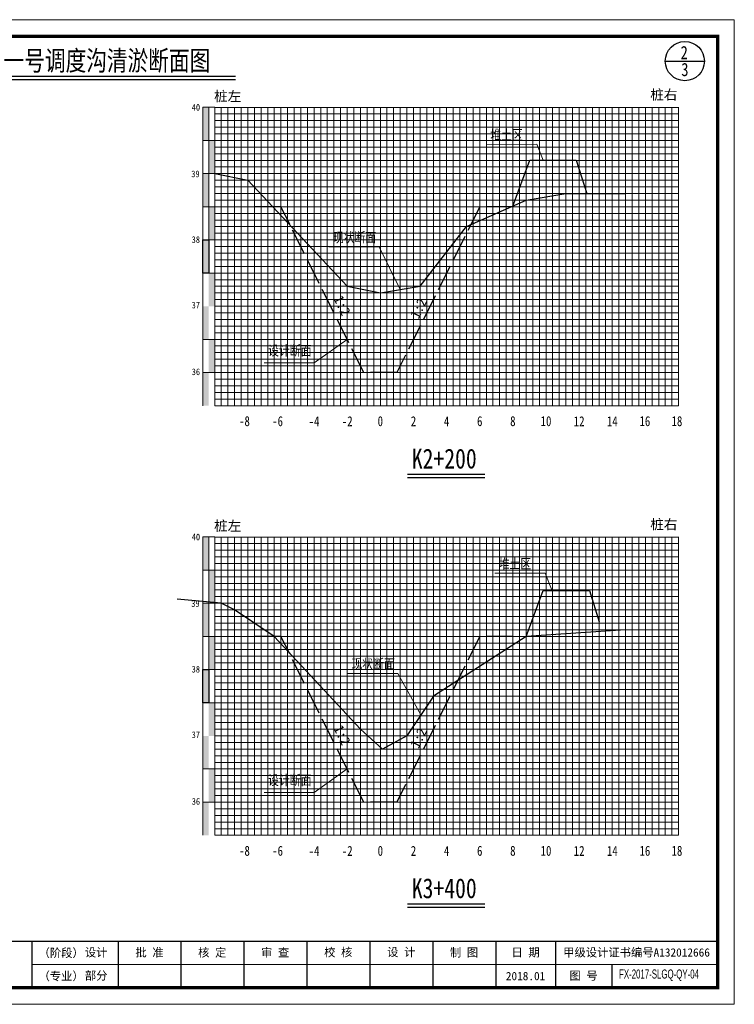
# Model space of a CAD drawing. Header units: millimetres. Extents: x -1851 to 142262423, y -629789 to 22327943.
# Tile 18 of 69: x 18769 to 18985, y 3403 to 3700. Entities that reach past the tile are written whole.
import ezdxf
from ezdxf.enums import TextEntityAlignment as Align

# ---------------------------------------------------------------- set-up
doc = ezdxf.new("R2010")
doc.units = ezdxf.units.MM
doc.linetypes.add('4415', pattern=[5, 4, -1])
for name, color, linetype, lineweight in [('2', 61, 'Continuous', 30), ('3', 8, 'Continuous', 5), ('dmx', 7, 'Continuous', 15), ('文字', 7, 'Continuous', 15)]:
    doc.layers.add(name, color=color, linetype=linetype, lineweight=lineweight)
for name, color, linetype in [('DIMTEX', 7, 'Continuous'), ('断面', 7, 'Continuous'), ('说明文字', 7, 'Continuous')]:
    doc.layers.add(name, color=color, linetype=linetype)
doc.styles.add('-仿宋_GB2312', font='FangSong_GB2312.ttf')
doc.styles.add('FSDB', font='tssdeng.shx', dxfattribs={"width": 0.7, "bigfont": 'hztxt.shx'})
doc.styles.add('LYJFS', font='times.ttf', dxfattribs={"width": 0.7})
doc.styles.add('STYLE2', font='txt', dxfattribs={"width": 0.8})
doc.styles.add('仿宋', font='FangSong_GB2312.ttf')
doc.styles.add('仿宋体', font='FangSong_GB2312.ttf', dxfattribs={"width": 0.8})
doc.styles.add('宋体', font='txt', dxfattribs={"height": 3.5})
doc.styles.add('等线体', font='simhei.ttf')

# ---------------------------------------------------------------- blocks, each defined once
blk = doc.blocks.new('tk')
at = {"lineweight": 0}
for p, q in [((6838.597780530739, 1139.229571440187), (7258.597780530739, 1139.229571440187)), ((7258.597780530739, 1139.229571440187), (7258.597780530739, 842.2295714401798)), ((7253.597780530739, 854.2295714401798), (7046.597780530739, 854.2295714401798)), ((7258.597780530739, 842.2295714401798), (6838.597780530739, 842.2295714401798))]:
    blk.add_line(p, q, dxfattribs=at)
for p, q in [((7046.597780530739, 861.2295714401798), (7046.597780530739, 847.2295714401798)), ((7072.597780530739, 861.2295714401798), (7072.597780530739, 847.2295714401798)), ((7091.597780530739, 861.2295714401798), (7091.597780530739, 847.2295714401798)), ((7110.597780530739, 861.2295714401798), (7110.597780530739, 847.2295714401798)), ((7129.597780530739, 861.2295714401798), (7129.597780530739, 847.2295714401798)), ((7148.597780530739, 861.2295714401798), (7148.597780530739, 847.2295714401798)), ((7167.597780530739, 861.2295714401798), (7167.597780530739, 847.2295714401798)), ((7186.597780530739, 861.2295714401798), (7186.597780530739, 847.2295714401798)), ((7204.597780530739, 861.2295714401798), (7204.597780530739, 847.2295714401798)), ((7221.597780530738, 854.2295714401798), (7221.597780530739, 847.2295714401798))]:
    blk.add_line(p, q)
at = {"lineweight": 0, "const_width": 1}
blk.add_lwpolyline([(6863.597780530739, 1134.229571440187), (7253.597780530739, 1134.229571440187), (7253.597780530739, 847.2295714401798), (6863.597780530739, 847.2295714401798)], close=True, dxfattribs=at)
at = {"lineweight": 0, "const_width": 0.4}
blk.add_lwpolyline([(7253.597780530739, 861.2295714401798), (6863.597780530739, 861.2295714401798)], dxfattribs=at)
at = {"style": 'LYJFS'}
for s, p in [('（阶段）', (7055.431710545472, 857.7295714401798)), ('（专业）', (7055.431710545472, 850.7295714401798))]:
    blk.add_text(s, height=2.5, dxfattribs=at).set_placement(p, align=Align.MIDDLE_CENTER)
at = {"style": '仿宋'}
blk.add_text('2018.01', height=2.5, dxfattribs=at).set_placement((7195.597780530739, 850.7295714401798), align=Align.MIDDLE)
at = {"char_height": 2.5, "attachment_point": 5, "style": '宋体'}
for s, insert in [('设计', (7065.999934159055, 857.7295714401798)), ('批 准', (7082.097780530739, 857.7295714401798)), ('核 定', (7101.035280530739, 857.701793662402)), ('审 查', (7120.028336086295, 857.702857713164)), ('校 核', (7139.063058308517, 857.7728530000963)), ('设 计', (7158.070002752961, 857.8229020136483)), ('制 图', (7177.014447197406, 857.7074956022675)), ('日 期', (7195.597780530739, 857.7295714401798)), ('甲级设计证书编号A132012666', (7229.097780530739, 857.7295714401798)), ('部分', (7065.999934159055, 850.7295714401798)), ('图 号', (7213.097780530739, 850.7295714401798))]:
    blk.add_mtext(s, dxfattribs=dict(at, insert=insert))

msp = doc.modelspace()

# ---------------------------------------------------------------- hatches: boundary and pattern name
at = {"linetype": 'Continuous'}
for points in [[(18824.35969941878, 3673.718735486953), (18826.15969941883, 3673.718735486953), (18826.15969941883, 3663.718735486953), (18824.35969941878, 3663.718735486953)], [(18826.15969941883, 3663.718735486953), (18827.95969941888, 3663.718735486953), (18827.95969941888, 3653.718735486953), (18826.15969941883, 3653.718735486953)], [(18824.35969941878, 3653.718735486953), (18826.15969941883, 3653.718735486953), (18826.15969941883, 3643.718735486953), (18824.35969941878, 3643.718735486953)], [(18826.15969941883, 3643.718735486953), (18827.95969941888, 3643.718735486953), (18827.95969941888, 3633.718735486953), (18826.15969941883, 3633.718735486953)], [(18824.35969941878, 3633.718735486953), (18826.15969941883, 3633.718735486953), (18826.15969941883, 3623.718735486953), (18824.35969941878, 3623.718735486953)], [(18826.15969941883, 3623.718735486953), (18827.95969941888, 3623.718735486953), (18827.95969941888, 3613.718735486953), (18826.15969941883, 3613.718735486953)], [(18824.35969941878, 3613.718735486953), (18826.15969941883, 3613.718735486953), (18826.15969941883, 3603.718735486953), (18824.35969941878, 3603.718735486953)], [(18826.1660601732, 3603.743460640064), (18827.96606017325, 3603.743460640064), (18827.96606017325, 3593.743460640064), (18826.1660601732, 3593.743460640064)], [(18824.35969941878, 3593.714671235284), (18826.15969941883, 3593.714671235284), (18826.15969941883, 3583.714671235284), (18824.35969941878, 3583.714671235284)], [(18824.35969941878, 3544.12425523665), (18826.15969941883, 3544.12425523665), (18826.15969941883, 3534.12425523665), (18824.35969941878, 3534.12425523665)], [(18826.15969941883, 3534.12425523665), (18827.95969941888, 3534.12425523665), (18827.95969941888, 3524.12425523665), (18826.15969941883, 3524.12425523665)], [(18824.35969941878, 3524.12425523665), (18826.15969941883, 3524.12425523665), (18826.15969941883, 3514.12425523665), (18824.35969941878, 3514.12425523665)], [(18826.15969941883, 3514.12425523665), (18827.95969941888, 3514.12425523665), (18827.95969941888, 3504.12425523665), (18826.15969941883, 3504.12425523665)], [(18824.35969941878, 3504.12425523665), (18826.15969941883, 3504.12425523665), (18826.15969941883, 3494.12425523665), (18824.35969941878, 3494.12425523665)], [(18826.15969941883, 3494.12425523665), (18827.95969941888, 3494.12425523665), (18827.95969941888, 3484.12425523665), (18826.15969941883, 3484.12425523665)], [(18824.35969941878, 3484.12425523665), (18826.15969941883, 3484.12425523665), (18826.15969941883, 3474.12425523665), (18824.35969941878, 3474.12425523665)], [(18826.1660601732, 3474.148980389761), (18827.96606017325, 3474.148980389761), (18827.96606017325, 3464.148980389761), (18826.1660601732, 3464.148980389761)], [(18824.35969941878, 3464.120190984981), (18826.15969941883, 3464.120190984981), (18826.15969941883, 3454.120190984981), (18824.35969941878, 3454.120190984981)]]:
    msp.add_hatch(color=7, dxfattribs=at).paths.add_polyline_path(points)

# ---------------------------------------------------------------- linework, layer by layer
at = {"linetype": 'Continuous', "lineweight": 20, "flags": 128}
for points in [[(18927.08316507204, 3657.740957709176), (18925.14372899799, 3662.562099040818), (18909.99233931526, 3662.535786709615)], [(18883.95969941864, 3618.718735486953), (18877.60659910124, 3631.623879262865), (18862.45520941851, 3631.597566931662)], [(18867.95969941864, 3603.718735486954), (18858.02923687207, 3596.658900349), (18842.87784718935, 3596.632588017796)], [(18929.62652566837, 3528.394987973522), (18927.68708959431, 3533.216129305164), (18912.53569991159, 3533.189816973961)], [(18890.15550361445, 3490.417961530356), (18883.2429627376, 3502.945396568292), (18868.09157305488, 3502.919084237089)], [(18867.95969941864, 3474.124255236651), (18858.02923687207, 3467.064420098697), (18842.87784718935, 3467.038107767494)]]:
    msp.add_lwpolyline(points, dxfattribs=at)
at = {"color": 1, "linetype": '4415', "lineweight": 30, "ltscale": 2}
for points in [[(18917.95969941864, 3643.718735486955), (18907.95969941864, 3643.718735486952), (18882.95969941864, 3593.718735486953), (18872.95969941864, 3593.718735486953), (18847.95969941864, 3643.718735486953), (18837.95969941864, 3643.718735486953)], [(18917.95969941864, 3514.124255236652), (18907.95969941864, 3514.12425523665), (18882.95969941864, 3464.12425523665), (18872.95969941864, 3464.12425523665), (18847.95969941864, 3514.12425523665), (18837.95969941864, 3514.12425523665)]]:
    msp.add_lwpolyline(points, dxfattribs=at)
at = {"linetype": 'Continuous', "flags": 128}
for points in [[(18824.35969941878, 3633.718735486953), (18826.15969941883, 3633.718735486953), (18826.15969941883, 3623.718735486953), (18824.35969941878, 3623.718735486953)], [(18824.35969941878, 3504.12425523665), (18826.15969941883, 3504.12425523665), (18826.15969941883, 3494.12425523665), (18824.35969941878, 3494.12425523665)]]:
    msp.add_lwpolyline(points, close=True, dxfattribs=at)
at = {"layer": '2', "color": 7, "lineweight": 15}
for points in [[(18827.95969941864, 3673.65263497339), (18967.95969941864, 3673.65263497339)], [(18837.95969941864, 3673.718735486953), (18837.95969941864, 3583.718735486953)], [(18847.95969941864, 3673.718735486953), (18847.95969941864, 3583.718735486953)], [(18857.95969941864, 3673.718735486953), (18857.95969941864, 3583.718735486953)], [(18867.95969941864, 3673.718735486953), (18867.95969941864, 3583.718735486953)], [(18887.95969941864, 3673.718735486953), (18887.95969941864, 3583.718735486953)], [(18897.95969941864, 3673.718735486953), (18897.95969941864, 3583.718735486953)], [(18907.95969941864, 3673.718735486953), (18907.95969941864, 3583.718735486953)], [(18917.95969941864, 3673.718735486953), (18917.95969941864, 3583.718735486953)], [(18927.95969941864, 3673.718735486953), (18927.95969941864, 3583.718735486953)], [(18937.95969941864, 3673.718735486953), (18937.95969941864, 3583.718735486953)], [(18947.95969941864, 3673.718735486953), (18947.95969941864, 3583.718735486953)], [(18957.95969941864, 3673.718735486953), (18957.95969941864, 3583.718735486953)], [(18967.95969941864, 3673.718735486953), (18967.95969941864, 3583.718735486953)], [(18827.95969941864, 3663.718735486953), (18967.95969941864, 3663.718735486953)], [(18827.95969941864, 3653.718735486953), (18967.95969941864, 3653.718735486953)], [(18827.95969941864, 3643.718735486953), (18967.95969941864, 3643.718735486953)], [(18827.95969941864, 3633.718735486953), (18967.95969941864, 3633.718735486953)], [(18827.95969941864, 3613.718735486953), (18967.95969941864, 3613.718735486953)], [(18827.95969941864, 3583.718735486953), (18967.95969941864, 3583.718735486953)], [(18827.95969941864, 3544.058154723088), (18967.95969941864, 3544.058154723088)], [(18837.95969941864, 3544.12425523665), (18837.95969941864, 3454.12425523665)], [(18847.95969941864, 3544.12425523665), (18847.95969941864, 3454.12425523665)], [(18857.95969941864, 3544.12425523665), (18857.95969941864, 3454.12425523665)], [(18867.95969941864, 3544.12425523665), (18867.95969941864, 3454.12425523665)], [(18887.95969941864, 3544.12425523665), (18887.95969941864, 3454.12425523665)], [(18897.95969941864, 3544.12425523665), (18897.95969941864, 3454.12425523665)], [(18907.95969941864, 3544.12425523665), (18907.95969941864, 3454.12425523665)], [(18917.95969941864, 3544.12425523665), (18917.95969941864, 3454.12425523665)], [(18927.95969941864, 3544.12425523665), (18927.95969941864, 3454.12425523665)], [(18937.95969941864, 3544.12425523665), (18937.95969941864, 3454.12425523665)], [(18947.95969941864, 3544.12425523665), (18947.95969941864, 3454.12425523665)], [(18957.95969941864, 3544.12425523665), (18957.95969941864, 3454.12425523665)], [(18967.95969941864, 3544.12425523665), (18967.95969941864, 3454.12425523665)], [(18827.95969941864, 3534.12425523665), (18967.95969941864, 3534.12425523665)], [(18827.95969941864, 3524.12425523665), (18967.95969941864, 3524.12425523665)], [(18827.95969941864, 3514.12425523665), (18967.95969941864, 3514.12425523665)], [(18827.95969941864, 3504.12425523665), (18967.95969941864, 3504.12425523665)], [(18827.95969941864, 3484.12425523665), (18967.95969941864, 3484.12425523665)], [(18827.95969941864, 3454.12425523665), (18967.95969941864, 3454.12425523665)]]:
    msp.add_lwpolyline(points, dxfattribs=at)
at = {"layer": '2', "color": 3, "lineweight": 15}
for points in [[(18877.95969941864, 3673.718735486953), (18877.95969941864, 3583.718735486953)], [(18877.95969941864, 3544.12425523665), (18877.95969941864, 3454.12425523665)]]:
    msp.add_lwpolyline(points, dxfattribs=at)
at = {"layer": '2', "color": 7, "lineweight": 15, "flags": 128}
for points in [[(18827.95969941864, 3623.718735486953), (18967.95969941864, 3623.718735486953)], [(18827.95969941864, 3494.12425523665), (18967.95969941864, 3494.12425523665)]]:
    msp.add_lwpolyline(points, dxfattribs=at)
at = {"layer": '2', "color": 0, "lineweight": 15}
for points in [[(18827.95969941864, 3603.718735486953), (18967.95969941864, 3603.718735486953)], [(18827.95969941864, 3593.718735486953), (18967.95969941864, 3593.718735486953)], [(18827.95969941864, 3474.12425523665), (18967.95969941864, 3474.12425523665)], [(18827.95969941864, 3464.12425523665), (18967.95969941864, 3464.12425523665)]]:
    msp.add_lwpolyline(points, dxfattribs=at)
at = {"layer": '3', "lineweight": 5}
for points in [[(18827.95969941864, 3671.718735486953), (18967.95969941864, 3671.718735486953)], [(18829.95969941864, 3673.718735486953), (18829.95969941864, 3583.718735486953)], [(18831.95969941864, 3673.718735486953), (18831.95969941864, 3583.718735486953)], [(18833.95969941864, 3673.718735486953), (18833.95969941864, 3583.718735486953)], [(18835.95969941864, 3673.718735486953), (18835.95969941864, 3583.718735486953)], [(18839.95969941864, 3673.718735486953), (18839.95969941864, 3583.718735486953)], [(18841.95969941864, 3673.718735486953), (18841.95969941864, 3583.718735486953)], [(18843.95969941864, 3673.718735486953), (18843.95969941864, 3583.718735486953)], [(18845.95969941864, 3673.718735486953), (18845.95969941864, 3583.718735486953)], [(18849.95969941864, 3673.718735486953), (18849.95969941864, 3583.718735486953)], [(18851.95969941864, 3673.718735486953), (18851.95969941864, 3583.718735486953)], [(18853.95969941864, 3673.718735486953), (18853.95969941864, 3583.718735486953)], [(18855.95969941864, 3673.718735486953), (18855.95969941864, 3583.718735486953)], [(18859.95969941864, 3673.718735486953), (18859.95969941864, 3583.718735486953)], [(18861.95969941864, 3673.718735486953), (18861.95969941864, 3583.718735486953)], [(18863.95969941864, 3673.718735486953), (18863.95969941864, 3583.718735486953)], [(18865.95969941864, 3673.718735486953), (18865.95969941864, 3583.718735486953)], [(18869.95969941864, 3673.718735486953), (18869.95969941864, 3583.718735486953)], [(18871.95969941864, 3673.718735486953), (18871.95969941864, 3583.718735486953)], [(18873.95969941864, 3673.718735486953), (18873.95969941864, 3583.718735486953)], [(18875.95969941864, 3673.718735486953), (18875.95969941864, 3583.718735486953)], [(18879.95969941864, 3673.718735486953), (18879.95969941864, 3583.718735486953)], [(18881.95969941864, 3673.718735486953), (18881.95969941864, 3583.718735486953)], [(18883.95969941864, 3673.718735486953), (18883.95969941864, 3583.718735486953)], [(18885.95969941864, 3673.718735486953), (18885.95969941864, 3583.718735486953)], [(18889.95969941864, 3673.718735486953), (18889.95969941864, 3583.718735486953)], [(18891.95969941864, 3673.718735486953), (18891.95969941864, 3583.718735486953)], [(18893.95969941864, 3673.718735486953), (18893.95969941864, 3583.718735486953)], [(18895.95969941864, 3673.718735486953), (18895.95969941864, 3583.718735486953)], [(18899.95969941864, 3673.718735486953), (18899.95969941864, 3583.718735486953)], [(18901.95969941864, 3673.718735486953), (18901.95969941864, 3583.718735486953)], [(18903.95969941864, 3673.718735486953), (18903.95969941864, 3583.718735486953)], [(18905.95969941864, 3673.718735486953), (18905.95969941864, 3583.718735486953)], [(18909.95969941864, 3673.718735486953), (18909.95969941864, 3583.718735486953)], [(18911.95969941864, 3673.718735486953), (18911.95969941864, 3583.718735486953)], [(18913.95969941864, 3673.718735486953), (18913.95969941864, 3583.718735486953)], [(18915.95969941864, 3673.718735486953), (18915.95969941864, 3583.718735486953)], [(18919.95969941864, 3673.718735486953), (18919.95969941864, 3583.718735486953)], [(18921.95969941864, 3673.718735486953), (18921.95969941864, 3583.718735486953)], [(18923.95969941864, 3673.718735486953), (18923.95969941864, 3583.718735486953)], [(18925.95969941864, 3673.718735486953), (18925.95969941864, 3583.718735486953)], [(18929.95969941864, 3673.718735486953), (18929.95969941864, 3583.718735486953)], [(18931.95969941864, 3673.718735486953), (18931.95969941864, 3583.718735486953)], [(18933.95969941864, 3673.718735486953), (18933.95969941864, 3583.718735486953)], [(18935.95969941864, 3673.718735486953), (18935.95969941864, 3583.718735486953)], [(18939.95969941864, 3673.718735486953), (18939.95969941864, 3583.718735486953)], [(18941.95969941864, 3673.718735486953), (18941.95969941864, 3583.718735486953)], [(18943.95969941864, 3673.718735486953), (18943.95969941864, 3583.718735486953)], [(18945.95969941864, 3673.718735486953), (18945.95969941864, 3583.718735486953)], [(18949.95969941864, 3673.718735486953), (18949.95969941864, 3583.718735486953)], [(18951.95969941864, 3673.718735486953), (18951.95969941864, 3583.718735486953)], [(18953.95969941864, 3673.718735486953), (18953.95969941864, 3583.718735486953)], [(18955.95969941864, 3673.718735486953), (18955.95969941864, 3583.718735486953)], [(18959.95969941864, 3673.718735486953), (18959.95969941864, 3583.718735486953)], [(18961.95969941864, 3673.718735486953), (18961.95969941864, 3583.718735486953)], [(18963.95969941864, 3673.718735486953), (18963.95969941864, 3583.718735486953)], [(18965.95969941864, 3673.718735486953), (18965.95969941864, 3583.718735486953)], [(18827.95969941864, 3669.718735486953), (18967.95969941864, 3669.718735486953)], [(18827.95969941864, 3667.718735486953), (18967.95969941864, 3667.718735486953)], [(18827.95969941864, 3665.718735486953), (18967.95969941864, 3665.718735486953)], [(18827.95969941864, 3661.718735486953), (18967.95969941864, 3661.718735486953)], [(18827.95969941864, 3659.718735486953), (18967.95969941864, 3659.718735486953)], [(18827.95969941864, 3657.718735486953), (18967.95969941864, 3657.718735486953)], [(18827.95969941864, 3655.718735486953), (18967.95969941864, 3655.718735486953)], [(18827.95969941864, 3651.718735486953), (18967.95969941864, 3651.718735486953)], [(18827.95969941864, 3649.718735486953), (18967.95969941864, 3649.718735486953)], [(18827.95969941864, 3647.718735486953), (18967.95969941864, 3647.718735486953)], [(18827.95969941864, 3645.718735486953), (18967.95969941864, 3645.718735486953)], [(18827.95969941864, 3641.718735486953), (18967.95969941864, 3641.718735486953)], [(18827.95969941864, 3639.718735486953), (18967.95969941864, 3639.718735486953)], [(18827.95969941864, 3637.718735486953), (18967.95969941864, 3637.718735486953)], [(18827.95969941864, 3635.718735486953), (18967.95969941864, 3635.718735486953)], [(18827.95969941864, 3631.718735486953), (18967.95969941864, 3631.718735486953)], [(18827.95969941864, 3629.718735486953), (18967.95969941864, 3629.718735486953)], [(18827.95969941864, 3627.718735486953), (18967.95969941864, 3627.718735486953)], [(18827.95969941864, 3625.718735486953), (18967.95969941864, 3625.718735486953)], [(18827.95969941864, 3621.718735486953), (18967.95969941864, 3621.718735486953)], [(18827.95969941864, 3619.718735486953), (18967.95969941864, 3619.718735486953)], [(18827.95969941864, 3617.718735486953), (18967.95969941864, 3617.718735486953)], [(18827.95969941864, 3615.718735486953), (18967.95969941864, 3615.718735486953)], [(18827.95969941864, 3611.718735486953), (18967.95969941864, 3611.718735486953)], [(18827.95969941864, 3609.718735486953), (18967.95969941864, 3609.718735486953)], [(18827.95969941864, 3607.718735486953), (18967.95969941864, 3607.718735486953)], [(18827.95969941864, 3605.718735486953), (18967.95969941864, 3605.718735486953)], [(18827.95969941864, 3601.718735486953), (18967.95969941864, 3601.718735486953)], [(18827.95969941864, 3599.718735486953), (18967.95969941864, 3599.718735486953)], [(18827.95969941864, 3597.718735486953), (18967.95969941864, 3597.718735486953)], [(18827.95969941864, 3595.718735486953), (18967.95969941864, 3595.718735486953)], [(18827.95969941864, 3591.718735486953), (18967.95969941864, 3591.718735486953)], [(18827.95969941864, 3589.718735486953), (18967.95969941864, 3589.718735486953)], [(18827.95969941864, 3587.718735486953), (18967.95969941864, 3587.718735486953)], [(18827.95969941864, 3585.718735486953), (18967.95969941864, 3585.718735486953)], [(18829.95969941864, 3544.12425523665), (18829.95969941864, 3454.12425523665)], [(18831.95969941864, 3544.12425523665), (18831.95969941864, 3454.12425523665)], [(18833.95969941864, 3544.12425523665), (18833.95969941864, 3454.12425523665)], [(18835.95969941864, 3544.12425523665), (18835.95969941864, 3454.12425523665)], [(18839.95969941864, 3544.12425523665), (18839.95969941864, 3454.12425523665)], [(18841.95969941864, 3544.12425523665), (18841.95969941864, 3454.12425523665)], [(18843.95969941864, 3544.12425523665), (18843.95969941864, 3454.12425523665)], [(18845.95969941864, 3544.12425523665), (18845.95969941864, 3454.12425523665)], [(18849.95969941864, 3544.12425523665), (18849.95969941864, 3454.12425523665)], [(18851.95969941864, 3544.12425523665), (18851.95969941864, 3454.12425523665)], [(18853.95969941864, 3544.12425523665), (18853.95969941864, 3454.12425523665)], [(18855.95969941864, 3544.12425523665), (18855.95969941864, 3454.12425523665)], [(18859.95969941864, 3544.12425523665), (18859.95969941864, 3454.12425523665)], [(18861.95969941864, 3544.12425523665), (18861.95969941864, 3454.12425523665)], [(18863.95969941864, 3544.12425523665), (18863.95969941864, 3454.12425523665)], [(18865.95969941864, 3544.12425523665), (18865.95969941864, 3454.12425523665)], [(18869.95969941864, 3544.12425523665), (18869.95969941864, 3454.12425523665)], [(18871.95969941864, 3544.12425523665), (18871.95969941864, 3454.12425523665)], [(18873.95969941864, 3544.12425523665), (18873.95969941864, 3454.12425523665)], [(18875.95969941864, 3544.12425523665), (18875.95969941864, 3454.12425523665)], [(18879.95969941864, 3544.12425523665), (18879.95969941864, 3454.12425523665)], [(18881.95969941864, 3544.12425523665), (18881.95969941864, 3454.12425523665)], [(18883.95969941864, 3544.12425523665), (18883.95969941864, 3454.12425523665)], [(18885.95969941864, 3544.12425523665), (18885.95969941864, 3454.12425523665)], [(18889.95969941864, 3544.12425523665), (18889.95969941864, 3454.12425523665)], [(18891.95969941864, 3544.12425523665), (18891.95969941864, 3454.12425523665)], [(18893.95969941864, 3544.12425523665), (18893.95969941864, 3454.12425523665)], [(18895.95969941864, 3544.12425523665), (18895.95969941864, 3454.12425523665)], [(18899.95969941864, 3544.12425523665), (18899.95969941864, 3454.12425523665)], [(18901.95969941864, 3544.12425523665), (18901.95969941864, 3454.12425523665)], [(18903.95969941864, 3544.12425523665), (18903.95969941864, 3454.12425523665)], [(18905.95969941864, 3544.12425523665), (18905.95969941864, 3454.12425523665)], [(18909.95969941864, 3544.12425523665), (18909.95969941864, 3454.12425523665)], [(18911.95969941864, 3544.12425523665), (18911.95969941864, 3454.12425523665)], [(18913.95969941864, 3544.12425523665), (18913.95969941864, 3454.12425523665)], [(18915.95969941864, 3544.12425523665), (18915.95969941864, 3454.12425523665)], [(18919.95969941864, 3544.12425523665), (18919.95969941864, 3454.12425523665)], [(18921.95969941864, 3544.12425523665), (18921.95969941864, 3454.12425523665)], [(18923.95969941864, 3544.12425523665), (18923.95969941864, 3454.12425523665)], [(18925.95969941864, 3544.12425523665), (18925.95969941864, 3454.12425523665)], [(18929.95969941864, 3544.12425523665), (18929.95969941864, 3454.12425523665)], [(18931.95969941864, 3544.12425523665), (18931.95969941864, 3454.12425523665)], [(18933.95969941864, 3544.12425523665), (18933.95969941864, 3454.12425523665)], [(18935.95969941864, 3544.12425523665), (18935.95969941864, 3454.12425523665)], [(18939.95969941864, 3544.12425523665), (18939.95969941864, 3454.12425523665)], [(18941.95969941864, 3544.12425523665), (18941.95969941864, 3454.12425523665)], [(18943.95969941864, 3544.12425523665), (18943.95969941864, 3454.12425523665)], [(18945.95969941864, 3544.12425523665), (18945.95969941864, 3454.12425523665)], [(18949.95969941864, 3544.12425523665), (18949.95969941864, 3454.12425523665)], [(18951.95969941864, 3544.12425523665), (18951.95969941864, 3454.12425523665)], [(18953.95969941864, 3544.12425523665), (18953.95969941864, 3454.12425523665)], [(18955.95969941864, 3544.12425523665), (18955.95969941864, 3454.12425523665)], [(18959.95969941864, 3544.12425523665), (18959.95969941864, 3454.12425523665)], [(18961.95969941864, 3544.12425523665), (18961.95969941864, 3454.12425523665)], [(18963.95969941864, 3544.12425523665), (18963.95969941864, 3454.12425523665)], [(18965.95969941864, 3544.12425523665), (18965.95969941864, 3454.12425523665)], [(18827.95969941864, 3542.12425523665), (18967.95969941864, 3542.12425523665)], [(18827.95969941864, 3540.12425523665), (18967.95969941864, 3540.12425523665)], [(18827.95969941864, 3538.12425523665), (18967.95969941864, 3538.12425523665)], [(18827.95969941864, 3536.12425523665), (18967.95969941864, 3536.12425523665)], [(18827.95969941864, 3532.12425523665), (18967.95969941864, 3532.12425523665)], [(18827.95969941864, 3530.12425523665), (18967.95969941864, 3530.12425523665)], [(18827.95969941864, 3528.12425523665), (18967.95969941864, 3528.12425523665)], [(18827.95969941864, 3526.12425523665), (18967.95969941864, 3526.12425523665)], [(18827.95969941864, 3522.12425523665), (18967.95969941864, 3522.12425523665)], [(18827.95969941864, 3520.12425523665), (18967.95969941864, 3520.12425523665)], [(18827.95969941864, 3518.12425523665), (18967.95969941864, 3518.12425523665)], [(18827.95969941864, 3516.12425523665), (18967.95969941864, 3516.12425523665)], [(18827.95969941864, 3512.12425523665), (18967.95969941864, 3512.12425523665)], [(18827.95969941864, 3510.12425523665), (18967.95969941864, 3510.12425523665)], [(18827.95969941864, 3508.12425523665), (18967.95969941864, 3508.12425523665)], [(18827.95969941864, 3506.12425523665), (18967.95969941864, 3506.12425523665)], [(18827.95969941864, 3502.12425523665), (18967.95969941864, 3502.12425523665)], [(18827.95969941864, 3500.12425523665), (18967.95969941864, 3500.12425523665)], [(18827.95969941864, 3498.12425523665), (18967.95969941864, 3498.12425523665)], [(18827.95969941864, 3496.12425523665), (18967.95969941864, 3496.12425523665)], [(18827.95969941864, 3492.12425523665), (18967.95969941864, 3492.12425523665)], [(18827.95969941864, 3490.12425523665), (18967.95969941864, 3490.12425523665)], [(18827.95969941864, 3488.12425523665), (18967.95969941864, 3488.12425523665)], [(18827.95969941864, 3486.12425523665), (18967.95969941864, 3486.12425523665)], [(18827.95969941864, 3482.12425523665), (18967.95969941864, 3482.12425523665)], [(18827.95969941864, 3480.12425523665), (18967.95969941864, 3480.12425523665)], [(18827.95969941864, 3478.12425523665), (18967.95969941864, 3478.12425523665)], [(18827.95969941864, 3476.12425523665), (18967.95969941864, 3476.12425523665)], [(18827.95969941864, 3472.12425523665), (18967.95969941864, 3472.12425523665)], [(18827.95969941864, 3470.12425523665), (18967.95969941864, 3470.12425523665)], [(18827.95969941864, 3468.12425523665), (18967.95969941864, 3468.12425523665)], [(18827.95969941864, 3466.12425523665), (18967.95969941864, 3466.12425523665)], [(18827.95969941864, 3462.12425523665), (18967.95969941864, 3462.12425523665)], [(18827.95969941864, 3460.12425523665), (18967.95969941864, 3460.12425523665)], [(18827.95969941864, 3458.12425523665), (18967.95969941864, 3458.12425523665)], [(18827.95969941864, 3456.12425523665), (18967.95969941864, 3456.12425523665)]]:
    msp.add_lwpolyline(points, dxfattribs=at)
at = {"layer": '3', "color": 0, "lineweight": 5}
for points in [[(18824.35969941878, 3603.718735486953), (18967.95969941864, 3603.718735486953)], [(18824.35969941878, 3593.718735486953), (18967.95969941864, 3593.718735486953)], [(18824.35969941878, 3474.12425523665), (18967.95969941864, 3474.12425523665)], [(18824.35969941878, 3464.12425523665), (18967.95969941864, 3464.12425523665)]]:
    msp.add_lwpolyline(points, dxfattribs=at)
at = {"layer": 'DIMTEX', "color": 1, "linetype": 'Continuous'}
for p, q in [((18763.00037530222, 3683.068968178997), (18834.2679942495, 3683.068968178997)), ((18886.20642431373, 3563.026405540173), (18909.53101779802, 3563.026405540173)), ((18886.20642431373, 3433.43192528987), (18909.53101779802, 3433.43192528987))]:
    msp.add_line(p, q, dxfattribs=at)
at = {"layer": 'DIMTEX', "linetype": 'Continuous'}
for p, q in [((18762.97988351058, 3682.106573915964), (18834.2679942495, 3682.106573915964)), ((18886.18593252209, 3562.06401127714), (18909.53101779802, 3562.064011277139)), ((18886.18593252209, 3432.469531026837), (18909.53101779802, 3432.469531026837))]:
    msp.add_line(p, q, dxfattribs=at)
at = {"layer": 'dmx', "linetype": 'Continuous', "lineweight": 30, "flags": 128}
for points in [[(18917.95969941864, 3643.940957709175), (18923.0698877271, 3657.740957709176), (18937.0698877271, 3657.740957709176), (18940.26975352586, 3647.718735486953)], [(18827.95969941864, 3653.718735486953), (18837.95969941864, 3651.718735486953), (18867.95969941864, 3619.718735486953), (18877.95969941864, 3617.718735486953), (18889.95969941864, 3619.718735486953), (18903.95969941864, 3637.718735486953), (18921.95969941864, 3645.718735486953), (18933.95969941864, 3647.718735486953), (18951.95969941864, 3647.718735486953)], [(18921.95969941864, 3514.12425523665), (18927.0698877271, 3527.924255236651), (18941.0698877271, 3527.924255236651), (18943.95969941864, 3518.52425523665)], [(18951.95969941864, 3516.12425523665), (18921.95969941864, 3514.12425523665), (18893.95969941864, 3496.12425523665), (18885.95969941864, 3484.12425523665), (18878.58873846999, 3480.12425523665), (18871.95969941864, 3486.12425523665), (18845.95969941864, 3514.12425523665), (18833.95969941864, 3522.12425523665), (18829.95969941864, 3524.12425523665), (18816.68700184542, 3525.334616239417)]]:
    msp.add_lwpolyline(points, dxfattribs=at)
at = {"layer": '断面'}
msp.add_line((18963.95415065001, 3687.637972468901), (18975.76114466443, 3687.637972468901), dxfattribs=at)
at = {"layer": '断面', "color": 3, "lineweight": 15}
for points in [[(18827.95969941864, 3673.718735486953), (18824.35969941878, 3673.718735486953)], [(18824.35969941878, 3673.718735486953), (18824.35969941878, 3583.718735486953)], [(18826.15969941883, 3673.718735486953), (18826.15969941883, 3623.718735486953)], [(18827.95969941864, 3673.718735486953), (18827.95969941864, 3583.718735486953)], [(18827.95969941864, 3663.718735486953), (18824.35969941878, 3663.718735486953)], [(18827.95969941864, 3653.718735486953), (18824.35969941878, 3653.718735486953)], [(18827.95969941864, 3643.718735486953), (18824.35969941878, 3643.718735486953)], [(18827.95969941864, 3633.718735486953), (18824.35969941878, 3633.718735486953)], [(18824.35969941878, 3623.718735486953), (18827.95969941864, 3623.718735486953)], [(18827.95969941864, 3544.12425523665), (18824.35969941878, 3544.12425523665)], [(18824.35969941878, 3544.12425523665), (18824.35969941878, 3454.12425523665)], [(18826.15969941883, 3544.12425523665), (18826.15969941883, 3494.12425523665)], [(18827.95969941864, 3544.12425523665), (18827.95969941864, 3454.12425523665)], [(18827.95969941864, 3534.12425523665), (18824.35969941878, 3534.12425523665)], [(18827.95969941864, 3524.12425523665), (18824.35969941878, 3524.12425523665)], [(18827.95969941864, 3514.12425523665), (18824.35969941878, 3514.12425523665)], [(18827.95969941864, 3504.12425523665), (18824.35969941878, 3504.12425523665)], [(18824.35969941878, 3494.12425523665), (18827.95969941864, 3494.12425523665)]]:
    msp.add_lwpolyline(points, dxfattribs=at)
at = {"layer": '断面', "color": 7, "lineweight": 15}
for points in [[(18827.95969941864, 3623.718735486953), (18967.95969941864, 3623.718735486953)], [(18827.95969941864, 3494.12425523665), (18967.95969941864, 3494.12425523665)]]:
    msp.add_lwpolyline(points, dxfattribs=at)
at = {"layer": '断面'}
msp.add_circle((18969.85764765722, 3687.637972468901), 5.903497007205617, dxfattribs=at)

# ---------------------------------------------------------------- block references
msp.add_blockref('tk', (11726.19356474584, 2560.916283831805), dxfattribs=at)

# ---------------------------------------------------------------- texts
at = {"style": '等线体'}
for s, p in [('桩左', (18827.78648012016, 3675.554185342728)), ('桩右', (18959.42127503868, 3676.012283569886)), ('桩左', (18827.78648012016, 3545.959705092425)), ('桩右', (18959.42127503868, 3546.417803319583))]:
    msp.add_text(s, height=3, dxfattribs=at).set_placement(p)
at = {"linetype": 'Continuous', "char_height": 3, "width": 37.93252298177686, "attachment_point": 1, "style": '仿宋体'}
for s, insert in [('堆土区', (18911.13119375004, 3666.910737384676)), ('现状断面', (18863.59406385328, 3635.972517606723)), ('设计断面', (18844.10189211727, 3601.86048386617)), ('堆土区', (18913.67455434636, 3537.564767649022)), ('现状断面', (18869.23042748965, 3507.29403491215)), ('设计断面', (18844.10189211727, 3472.266003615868))]:
    msp.add_mtext(s, dxfattribs=dict(at, insert=insert))
at = {"layer": 'DIMTEX', "linetype": 'Continuous', "style": 'STYLE2', "width": 0.8}
for s, height, p in [('2', 4.0002, (18968.58378995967, 3688.231151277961)), ('一号调度沟清淤断面图', 6, (18764.24658289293, 3684.794602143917)), ('3', 4.0002, (18968.78546042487, 3683.125997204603)), ('K2+200', 6, (18887.45263190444, 3564.752039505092)), ('K3+400', 6, (18887.45263190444, 3435.15755925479))]:
    msp.add_text(s, height=height, dxfattribs=at).set_placement(p)
at = {"layer": '文字', "color": 7, "insert": (18950.01126309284, 3413.650869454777), "char_height": 2.725961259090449, "width": 10.916516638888, "attachment_point": 1, "line_spacing_factor": 0.5, "style": '-仿宋_GB2312'}
msp.add_mtext('{\\Fhztxt_e,hztxt|c134;\\W0.65;FX-2017-SLGQ-QY-04}', dxfattribs=at)
at = {"layer": '断面', "color": 7, "style": '等线体', "width": 0.8}
for s, p in [('40', (18821.05810228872, 3672.116648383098)), ('39', (18820.9065112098, 3652.029035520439)), ('38', (18821.02306236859, 3632.214633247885)), ('37', (18821.02306236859, 3612.458229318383)), ('36', (18821.05810228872, 3592.336013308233)), ('40', (18821.05810228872, 3542.522168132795)), ('39', (18820.9065112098, 3522.434555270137)), ('38', (18821.02306236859, 3502.620152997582)), ('37', (18821.02306236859, 3482.86374906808)), ('36', (18821.05810228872, 3462.74153305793))]:
    msp.add_text(s, height=2, dxfattribs=at).set_placement(p, align=Align.BOTTOM_LEFT)
at = {"layer": '断面', "color": 7, "style": '仿宋体'}
for rotation, p in [(295.6448373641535, (18866.42802310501, 3613.93536402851)), (64.35516263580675, (18889.49137573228, 3613.07333926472)), (295.6448373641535, (18866.42802310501, 3484.340883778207)), (64.35516263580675, (18889.49137573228, 3483.478859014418))]:
    msp.add_text('1:2', height=3, rotation=rotation, dxfattribs=at).set_placement(p, align=Align.MIDDLE)
at = {"layer": '断面', "color": 7, "style": '等线体', "width": 0.8}
for s, p in [('-8', (18836.94959583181, 3579.025929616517)), ('-6', (18846.94959583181, 3579.025929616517)), ('-4', (18857.95969941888, 3579.025929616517)), ('-2', (18867.95969941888, 3579.025929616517)), ('0', (18877.95969941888, 3579.025929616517)), ('2', (18887.95969941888, 3579.025929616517)), ('4', (18897.95969941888, 3579.025929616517)), ('6', (18907.95969941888, 3579.025929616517)), ('8', (18917.95969941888, 3579.025929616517)), ('10', (18927.95969941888, 3579.025929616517)), ('12', (18937.95969941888, 3579.025929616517)), ('14', (18947.95969941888, 3579.025929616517)), ('16', (18957.79935077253, 3579.025929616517)), ('18', (18967.47501291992, 3579.025929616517)), ('-8', (18836.94959583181, 3449.431449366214)), ('-6', (18846.94959583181, 3449.431449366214)), ('-4', (18857.95969941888, 3449.431449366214)), ('-2', (18867.95969941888, 3449.431449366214)), ('0', (18877.95969941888, 3449.431449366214)), ('2', (18887.95969941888, 3449.431449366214)), ('4', (18897.95969941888, 3449.431449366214)), ('6', (18907.95969941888, 3449.431449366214)), ('8', (18917.95969941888, 3449.431449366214)), ('10', (18927.95969941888, 3449.431449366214)), ('12', (18937.95969941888, 3449.431449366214)), ('14', (18947.95969941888, 3449.431449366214)), ('16', (18957.79935077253, 3449.431449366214)), ('18', (18967.47501291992, 3449.431449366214))]:
    msp.add_text(s, height=3, dxfattribs=at).set_placement(p, align=Align.MIDDLE)
at = {"layer": '说明文字', "style": 'FSDB', "width": 0.7}
msp.add_text('    说明：1、图中高程以米计,其余尺寸单位以厘米计；2、本图比例：纵比：1:50，横比：1:200 ', height=4.48, dxfattribs=at).set_placement((18599.91761127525, 3424.908712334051))

doc.saveas('drawing.dxf')
